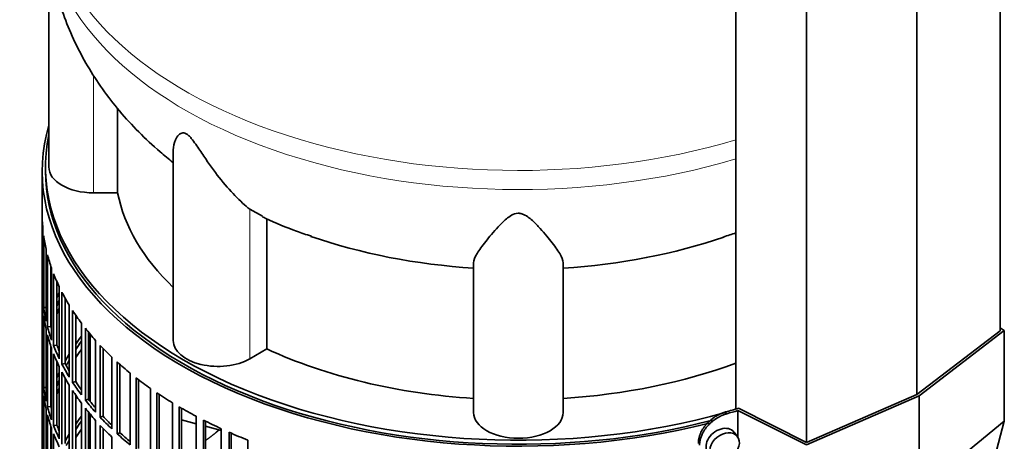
# Model space of a CAD drawing. Header units: millimetres. Extents: x 449 to 1324, y -2338 to 1809.
# Tile 7 of 30: x 1024 to 1321, y -2026 to -1899. Entities that reach past the tile are written whole.
import ezdxf

# ---------------------------------------------------------------- set-up
doc = ezdxf.new("R2010")
doc.units = ezdxf.units.MM
for name, color, linetype in [('M5X8_UNI7687', 7, 'Continuous'), ('MID_454-5', 7, 'Continuous'), ('VSI344-454_FILTR', 7, 'Continuous'), ('VSI344-454_SUPPO', 7, 'Continuous'), ('VSI344-454_TERMI', 7, 'Continuous'), ('VSI454_DIFFUSORE', 7, 'Continuous')]:
    doc.layers.add(name, color=color, linetype=linetype)

# ---------------------------------------------------------------- blocks, each defined once
blk = doc.blocks.new('SE4')
at = {"layer": 'M5X8_UNI7687', "color": 7, "linetype": 'Continuous', "lineweight": 35}
blk.add_line((1240.51, -2024.37), (1239.51, -2023.02), dxfattribs=at)
for start_param, end_param in [(0, 3.172175), (6.252603, 6.283185)]:
    blk.add_ellipse((1235.55, -2026.07), major_axis=(3.89, 3.14), ratio=0.739997, start_param=start_param, end_param=end_param, dxfattribs=at)
blk.add_ellipse((1236.6, -2027.38), major_axis=(-3.84, -3.1), ratio=0.739997, dxfattribs=at)
at = {"layer": 'MID_454-5', "color": 7, "linetype": 'Continuous', "lineweight": 35}
for p, q in [((1319.61, -1992.41), (1319.61, -1028.27)), ((1294.54, -2011.61), (1294.54, -1047.24)), ((1240, -1051.55), (1240, -2016)), ((1261.29, -2026.08), (1261.29, -1061.71))]:
    blk.add_line(p, q, dxfattribs=at)
at = {"layer": 'VSI344-454_FILTR', "color": 7, "linetype": 'Continuous', "lineweight": 35}
for p, q in [((1030.98, -1944.34), (1030.98, -2184.39)), ((1030.99, -1979.69), (1030.99, -1958.06)), ((1031.23, -1983.75), (1031.23, -1962.12)), ((1031.44, -1985.47), (1031.44, -1963.83)), ((1032.18, -1989.51), (1032.18, -1967.87)), ((1032.59, -1991.22), (1032.59, -1969.58)), ((1033.58, -1991.12), (1033.58, -1972.89)), ((1033.81, -1995.22), (1033.81, -1973.58)), ((1034.43, -1996.9), (1034.43, -1975.26)), ((1035.4, -1996.76), (1035.4, -1977.61)), ((1031.23, -1979.69), (1030.99, -1979.69)), ((1036.13, -2000.84), (1036.13, -1979.2)), ((1036.96, -2002.5), (1036.96, -1980.86)), ((1030.99, -2003.78), (1030.99, -1982.14)), ((1037.91, -2002.32), (1037.91, -1982.63)), ((1039.13, -2006.36), (1039.13, -1984.72)), ((1031.23, -2007.84), (1031.23, -1986.2)), ((1032.18, -1985.43), (1031.44, -1985.47)), ((1040.15, -2007.98), (1040.15, -1986.34)), ((1041.08, -2007.76), (1041.08, -1987.73)), ((1031.44, -2009.56), (1031.44, -1987.92)), ((1042.79, -2011.74), (1042.79, -1990.11)), ((1032.18, -2013.6), (1032.18, -1991.96)), ((1033.58, -1991.12), (1032.59, -1991.22)), ((1032.59, -2015.3), (1032.59, -1993.67)), ((1044, -2013.32), (1044, -1991.68)), ((1044.9, -2013.06), (1044.9, -1992.79)), ((1047.08, -2016.97), (1047.08, -1995.33)), ((1033.58, -2015.2), (1033.58, -1996.97)), ((1033.81, -2019.3), (1033.81, -1997.67)), ((1035.4, -1996.76), (1034.43, -1996.9)), ((1034.43, -2020.99), (1034.43, -1999.35)), ((1048.48, -2018.49), (1048.48, -1996.85)), ((1049.35, -2018.2), (1049.35, -1997.75)), ((1035.4, -2020.85), (1035.4, -2001.7)), ((1037.91, -2002.32), (1036.96, -2002.5)), ((1052, -2022), (1052, -2000.37)), ((1053.58, -2023.46), (1053.58, -2001.83)), ((1054.41, -2023.14), (1054.41, -2002.57)), ((1031.23, -2003.78), (1030.99, -2003.78)), ((1036.13, -2024.93), (1036.13, -2003.29)), ((1036.96, -2026.58), (1036.96, -2004.95)), ((1057.51, -2026.83), (1057.51, -2005.19)), ((1030.99, -2027.87), (1030.99, -2006.23)), ((1037.91, -2026.4), (1037.91, -2006.72)), ((1041.08, -2007.76), (1040.15, -2007.98)), ((1059.27, -2028.22), (1059.27, -2006.59)), ((1060.06, -2027.87), (1060.06, -2007.19)), ((1031.23, -2031.93), (1031.23, -2010.29)), ((1032.18, -2009.51), (1031.44, -2009.56)), ((1039.13, -2030.45), (1039.13, -2008.81)), ((1040.15, -2032.06), (1040.15, -2010.43)), ((1063.6, -2031.43), (1063.6, -2009.79)), ((1065.52, -2032.74), (1065.52, -2011.11)), ((1031.44, -2033.64), (1031.44, -2012.01)), ((1041.08, -2031.85), (1041.08, -2011.81)), ((1042.79, -2035.83), (1042.79, -2014.19)), ((1044.9, -2013.06), (1044, -2013.32)), ((1066.26, -2032.36), (1066.26, -2011.6)), ((1070.22, -2035.76), (1070.22, -2014.13)), ((1032.18, -2037.68), (1032.18, -2016.05)), ((1033.58, -2015.2), (1032.59, -2015.3)), ((1044, -2037.4), (1044, -2015.77)), ((1044.9, -2037.15), (1044.9, -2016.88)), ((1072.29, -2037), (1072.29, -2015.36)), ((1072.99, -2036.59), (1072.99, -2015.77)), ((1032.59, -2039.39), (1032.59, -2017.75)), ((1047.08, -2041.05), (1047.08, -2019.42)), ((1049.35, -2018.2), (1048.48, -2018.49)), ((1077.36, -2039.82), (1077.36, -2018.19)), ((1079.57, -2040.98), (1079.57, -2019.34)), ((1080.21, -2040.53), (1080.21, -2019.66)), ((1033.58, -2039.29), (1033.58, -2021.06)), ((1033.81, -2043.39), (1033.81, -2021.75)), ((1035.4, -2020.85), (1034.43, -2020.99)), ((1048.48, -2042.57), (1048.48, -2020.94)), ((1049.35, -2042.28), (1049.35, -2021.84)), ((1054.41, -2023.14), (1053.58, -2023.46)), ((1084.96, -2043.59), (1084.96, -2021.95)), ((1087.31, -2044.65), (1087.31, -2023.01)), ((1087.9, -2044.18), (1087.9, -2023.27)), ((1231.25, -2020.42), (1231.25, -2020.43)), ((1034.43, -2045.07), (1034.43, -2023.44)), ((1052, -2046.09), (1052, -2024.45)), ((1093, -2047.03), (1093, -2025.4))]:
    blk.add_line(p, q, dxfattribs=at)
for centre, major_axis, start_param, end_param in [((1174.48, -1944.34), (143.5, 0), 2.974441, 5.124237), ((1174.48, -1944.34), (142.5, 0), 3.141593, 5.135001), ((1174.48, -1957.2), (-143.5, 0), 0.010392, 0.059421), ((1174.48, -1957.2), (-143.5, 0), 0.080205, 0.129234), ((1174.48, -1957.2), (-143.5, 0), 0.150018, 0.199048), ((1174.48, -1957.2), (-143.5, 0), 0.219831, 0.268861), ((1174.48, -1978.83), (-143.5, 0), 0.010392, 0.059421), ((1174.48, -2002.92), (-143.5, 0), -0.268861, -0.248955), ((1174.48, -1957.2), (-143.5, 0), 0.289645, 0.338674), ((1174.48, -1981.28), (-143.5, 0), 0.010392, 0.059421), ((1174.48, -2002.92), (-142.5, 0), -0.242088, -0.219659), ((1174.48, -1978.83), (-143.5, 0), 0.080205, 0.129234), ((1174.48, -2002.92), (-143.5, 0), -0.199048, -0.190533), ((1174.48, -2005.37), (-142.5, 0), -0.242088, -0.219659), ((1174.48, -1957.2), (-143.5, 0), 0.359458, 0.408487), ((1174.48, -1981.28), (-143.5, 0), 0.080205, 0.129234), ((1174.48, -2002.92), (-142.5, 0), -0.160582, -0.149846), ((1174.48, -1978.83), (-143.5, 0), 0.150018, 0.199048), ((1174.48, -1981.28), (-143.5, 0), 0.150018, 0.199048), ((1174.48, -1978.83), (-142.5, 0), 0.149846, 0.160582), ((1174.48, -1957.2), (-143.5, 0), 0.429271, 0.4783), ((1174.48, -2027.01), (-143.5, 0), -0.408487, -0.377404), ((1174.48, -2027.01), (-142.5, 0), -0.391958, -0.359286), ((1174.48, -1978.83), (-143.5, 0), 0.219831, 0.268861), ((1174.48, -1981.28), (-143.5, 0), 0.219831, 0.268861), ((1174.48, -1978.83), (-142.5, 0), 0.219659, 0.242088), ((1174.48, -2027.01), (-143.5, 0), -0.338674, -0.312019), ((1174.48, -2029.46), (-142.5, 0), -0.391958, -0.359286), ((1174.48, -1957.2), (-143.5, 0), 0.499084, 0.548113), ((1174.48, -1978.83), (-143.5, 0), 0.289645, 0.338674), ((1174.48, -1978.83), (-142.5, 0), 0.289473, 0.318152), ((1174.48, -2027.01), (-142.5, 0), -0.318152, -0.297119), ((1174.48, -1957.2), (-143.5, 0), 0.568897, 0.617927), ((1174.48, -2002.92), (-143.5, 0), 0.010392, 0.059421), ((1174.48, -2027.01), (-143.5, 0), -0.268861, -0.248955), ((1174.48, -1981.28), (-143.5, 0), 0.289645, 0.338674), ((1174.48, -2005.37), (-143.5, 0), 0.010392, 0.059421), ((1174.48, -2027.01), (-142.5, 0), -0.242088, -0.219659), ((1174.48, -1978.83), (-143.5, 0), 0.359458, 0.408487), ((1174.48, -1978.83), (-142.5, 0), 0.359286, 0.391958), ((1174.48, -1957.2), (-143.5, 0), 0.63871, 0.68774), ((1174.48, -2002.92), (-143.5, 0), 0.080205, 0.129234), ((1174.48, -2027.01), (-143.5, 0), -0.199048, -0.190533), ((1174.48, -2029.46), (-142.5, 0), -0.242088, -0.219659), ((1174.48, -1981.28), (-143.5, 0), 0.359458, 0.408487), ((1174.48, -1957.2), (-143.5, 0), 0.708524, 0.757553), ((1174.48, -2005.37), (-143.5, 0), 0.080205, 0.129234), ((1174.48, -2027.01), (-142.5, 0), -0.160582, -0.149846), ((1174.48, -1978.83), (-143.5, 0), 0.429271, 0.4783), ((1174.48, -1978.83), (-142.5, 0), 0.429099, 0.464583), ((1174.48, -2002.92), (-143.5, 0), 0.150018, 0.199048), ((1174.48, -2002.92), (-142.5, 0), 0.149846, 0.160582), ((1174.48, -1981.28), (-143.5, 0), 0.429271, 0.4783), ((1174.48, -1957.2), (-143.5, 0), 0.778337, 0.827366), ((1174.48, -2005.37), (-143.5, 0), 0.150018, 0.199048), ((1174.48, -2051.09), (-143.5, 0), -0.408487, -0.377404), ((1174.48, -2051.09), (-142.5, 0), -0.391958, -0.359286), ((1174.48, -1978.83), (-143.5, 0), 0.499084, 0.548113), ((1174.48, -1978.83), (-142.5, 0), 0.498912, 0.536508), ((1174.48, -1957.2), (-143.5, 0), 0.84815, 0.897179), ((1174.48, -2002.92), (-143.5, 0), 0.219831, 0.268861), ((1174.48, -2002.92), (-142.5, 0), 0.219659, 0.242088), ((1174.48, -2053.54), (-142.5, 0), -0.391958, -0.359286), ((1174.48, -1981.28), (-143.5, 0), 0.499084, 0.548113), ((1174.48, -1978.83), (-142.5, 0), 0.568725, 0.607984), ((1174.48, -1957.2), (-143.5, 0), 0.917963, 0.966992), ((1174.48, -2005.37), (-143.5, 0), 0.219831, 0.268861), ((1174.48, -2051.09), (-143.5, 0), -0.338674, -0.312019), ((1174.48, -2051.09), (-142.5, 0), -0.318152, -0.297119), ((1174.48, -1978.83), (-143.5, 0), 0.568897, 0.617927)]:
    blk.add_ellipse(centre, major_axis=major_axis, ratio=0.57735, start_param=start_param, end_param=end_param, dxfattribs=at)
at = {"layer": 'VSI344-454_SUPPO', "color": 7, "linetype": 'Continuous', "lineweight": 35}
for p, q in [((1031.98, -1943.11), (1031.98, -1944.34)), ((1045.45, -2013.75), (1045.45, -1993.45)), ((1045.45, -2037.84), (1045.45, -2017.54)), ((1072.99, -2019.24), (1077.36, -2020.42)), ((1080.21, -2021.19), (1084.96, -2022.47))]:
    blk.add_line(p, q, dxfattribs=at)
blk.add_ellipse((1174.48, -1943.11), major_axis=(142.5, 0), ratio=0.57735, start_param=3.023053, end_param=5.165211, dxfattribs=at)
blk.add_open_spline([(1080.26, -2025.42), (1081.9, -2024.26), (1083.46, -2022.98), (1083.87, -2022.65), (1084.28, -2022.31)], degree=2, knots=[0.04620798, 0.04620798, 0.04620798, 0.125, 0.125, 0.14573255, 0.14573255, 0.14573255], dxfattribs=at)
at = {"layer": 'VSI344-454_TERMI', "color": 7, "linetype": 'Continuous', "lineweight": 35}
for p, q in [((1319.61, -1992.41), (1294.54, -2011.61)), ((1295.26, -2012.03), (1320.89, -1992.39)), ((1320.89, -1992.39), (1319.61, -1991.53)), ((1320.89, -2019.67), (1320.89, -1992.39)), ((1261.24, -2026.83), (1295.26, -2012.03)), ((1294.54, -2011.61), (1261.29, -2026.08)), ((1295.26, -2040.6), (1295.26, -2012.03)), ((1240.61, -2016.47), (1261.24, -2026.83)), ((1240.61, -2024.52), (1240.61, -2016.47)), ((1261.29, -2026.08), (1240.75, -2015.78)), ((1295.26, -2040.6), (1320.89, -2019.67)), ((1320.89, -2019.67), (1306.04, -2075.11))]:
    blk.add_line(p, q, dxfattribs=at)
at = {"layer": 'VSI344-454_TERMI', "color": 4, "linetype": 'Continuous', "lineweight": 9}
blk.add_line((1236.92, -2016.89), (1237.3, -2017.43), dxfattribs=at)
at = {"layer": 'VSI344-454_TERMI', "color": 7, "linetype": 'Continuous', "lineweight": 35}
for major_axis, start_param, end_param in [((143.5, 0), -1.120604, -1.090727), ((144.5, 0), -1.121039, -1.095444)]:
    blk.add_ellipse((1174.48, -1942.29), major_axis=major_axis, ratio=0.57735, start_param=start_param, end_param=end_param, dxfattribs=at)
for points, knots in [([(1228.69, -2026.35), (1228.7, -2026.27), (1228.7, -2026.11), (1228.71, -2025.86), (1228.73, -2025.62), (1228.76, -2025.37), (1228.8, -2025.13), (1228.85, -2024.88), (1228.91, -2024.63), (1228.98, -2024.38), (1229.05, -2024.13), (1229.14, -2023.88), (1229.23, -2023.63), (1229.4, -2023.22), (1229.67, -2022.64), (1230.09, -2021.92), (1230.58, -2021.22), (1231.13, -2020.55), (1231.74, -2019.91), (1232.39, -2019.31), (1233.09, -2018.77), (1233.73, -2018.33), (1234.32, -2017.98), (1234.83, -2017.7), (1235.34, -2017.46), (1235.86, -2017.24), (1236.39, -2017.05), (1236.74, -2016.94), (1236.92, -2016.89)], [0, 0, 0, 0, 0.021051, 0.042002, 0.062876, 0.083693, 0.104478, 0.125254, 0.146042, 0.166866, 0.187748, 0.208712, 0.229779, 0.250971, 0.313214, 0.375619, 0.438632, 0.501394, 0.564154, 0.627126, 0.689277, 0.751393, 0.793158, 0.834556, 0.875762, 0.916954, 0.958308, 1, 1, 1, 1]), ([(1237.3, -2017.43), (1237.21, -2017.45), (1237.03, -2017.5), (1236.77, -2017.59), (1236.5, -2017.68), (1236.24, -2017.78), (1235.98, -2017.88), (1235.72, -2018), (1235.46, -2018.11), (1235.21, -2018.24), (1234.95, -2018.37), (1234.7, -2018.52), (1234.44, -2018.66), (1234.03, -2018.92), (1233.46, -2019.3), (1232.77, -2019.85), (1232.12, -2020.44), (1231.51, -2021.08), (1230.96, -2021.75), (1230.47, -2022.46), (1230.05, -2023.18), (1229.74, -2023.83), (1229.51, -2024.41), (1229.35, -2024.91), (1229.23, -2025.41), (1229.14, -2025.91), (1229.08, -2026.4), (1229.08, -2026.72), (1229.07, -2026.89)], [0, 0, 0, 0, 0.020905, 0.041705, 0.062421, 0.083075, 0.103688, 0.124284, 0.144884, 0.165511, 0.186186, 0.206932, 0.227771, 0.248723, 0.310801, 0.372931, 0.435895, 0.498659, 0.561404, 0.62443, 0.686816, 0.749074, 0.79132, 0.833156, 0.874759, 0.916313, 0.958, 1, 1, 1, 1])]:
    blk.add_open_spline(points, degree=3, knots=knots, dxfattribs=at)
at = {"layer": 'VSI454_DIFFUSORE', "color": 7, "linetype": 'Continuous', "lineweight": 35}
for p, q in [((1032.98, -1878.4), (1032.98, -1943.11)), ((1053.73, -1950.91), (1053.73, -1925.5)), ((1070.47, -1937.98), (1070.47, -1995.37)), ((1053.73, -1950.91), (1046.48, -1950.91)), ((1097.39, -1957.97), (1093.51, -1955.8)), ((1098.64, -1997.92), (1098.64, -1958.68)), ((1160.98, -2017.01), (1160.98, -1971.93)), ((1187.98, -2017.01), (1187.98, -1971.93)), ((1098.64, -1997.92), (1093.51, -2000.88))]:
    blk.add_line(p, q, dxfattribs=at)
at = {"layer": 'VSI454_DIFFUSORE', "color": 4, "linetype": 'Continuous', "lineweight": 9}
for p, q in [((1046.48, -1950.91), (1046.48, -1915.46)), ((1093.51, -2000.88), (1093.51, -1955.8))]:
    blk.add_line(p, q, dxfattribs=at)
for centre, major_axis, start_param, end_param in [((1174.48, -1862.04), (142.25, 0), 3.141599, 5.19104), ((1174.48, -1867.79), (-142.25, 0), 0, 2.049447)]:
    blk.add_ellipse(centre, major_axis=major_axis, ratio=0.57735, start_param=start_param, end_param=end_param, dxfattribs=at)
at = {"layer": 'VSI454_DIFFUSORE', "color": 7, "linetype": 'Continuous', "lineweight": 35}
for centre, major_axis, start_param, end_param in [((1046.48, -1943.11), (13.5, 0), 3.141603, 4.712389), ((1174.48, -1943.11), (-121.5, 0), 0.111341, 0.543224), ((1174.48, -1903.87), (-121.5, 0), 1.030494, 1.459455), ((1174.48, -1903.87), (121.5, 0), 4.82373, 5.246672), ((1083.97, -1995.37), (13.5, 0), 3.141603, 5.497787), ((1174.48, -1943.11), (-121.5, 0), 0.896739, 1.459455), ((1174.48, -1943.11), (121.5, 0), 4.82373, 5.281941), ((1174.48, -2017.01), (13.5, 0), 3.141593, 6.283185)]:
    blk.add_ellipse(centre, major_axis=major_axis, ratio=0.57735, start_param=start_param, end_param=end_param, dxfattribs=at)
for points, knots in [([(1032.28, -1867.83), (1032.31, -1870.29), (1032.38, -1874.87), (1033.39, -1882.6), (1035.13, -1890.44), (1037.6, -1898.13), (1040.76, -1905.59), (1044.6, -1912.79), (1049.1, -1919.72), (1054.25, -1926.36), (1060.06, -1932.7), (1065.49, -1937.72), (1069.08, -1940.75), (1070.39, -1941.79)], [0, 0, 0, 0, 0.072707, 0.1603891, 0.2478188, 0.3353361, 0.4232923, 0.5120509, 0.6019829, 0.6934542, 0.786799, 0.8822781, 0.9360896, 0.9360896, 0.9360896, 0.9360896]), ([(1093.51, -1955.8), (1092.15, -1954.73), (1090.64, -1953.36), (1087.52, -1950.13), (1085.92, -1948.28), (1082.78, -1944.29), (1081.24, -1942.13), (1078.88, -1938.65), (1078.09, -1937.45), (1076.83, -1935.66), (1076.4, -1935.07), (1075.67, -1934.21), (1075.42, -1933.94), (1074.89, -1933.44), (1074.62, -1933.23), (1073.84, -1932.81), (1073.4, -1932.81), (1072.71, -1933.01), (1072.44, -1933.21), (1071.73, -1933.86), (1071.41, -1934.4), (1070.69, -1935.93), (1070.47, -1936.97), (1070.47, -1937.99)], [0, 0, 0, 0, 0.125, 0.125, 0.25, 0.25, 0.375, 0.375, 0.4375, 0.4375, 0.46875, 0.46875, 0.484375, 0.484375, 0.5, 0.5, 0.53125, 0.53125, 0.5625, 0.5625, 0.625, 0.625, 0.7378424, 0.7378424, 0.7378424, 0.7378424]), ([(1187.98, -1971.93), (1187.98, -1971.19), (1187.58, -1970.28), (1186.28, -1968.11), (1185.37, -1966.86), (1183.21, -1964.13), (1181.98, -1962.63), (1179.74, -1960.25), (1178.95, -1959.43), (1177.54, -1958.28), (1177.04, -1957.91), (1176.15, -1957.44), (1175.83, -1957.3), (1175.13, -1957.1), (1174.76, -1957.05), (1173.64, -1957.08), (1172.95, -1957.35), (1171.8, -1957.99), (1171.31, -1958.37), (1169.92, -1959.53), (1169.14, -1960.33), (1166.95, -1962.67), (1165.7, -1964.18), (1163.55, -1966.9), (1162.67, -1968.12), (1161.38, -1970.27), (1160.98, -1971.2), (1160.98, -1971.93)], [0, 0, 0, 0, 0.125, 0.125, 0.25, 0.25, 0.375, 0.375, 0.4375, 0.4375, 0.46875, 0.46875, 0.484375, 0.484375, 0.5, 0.5, 0.53125, 0.53125, 0.5625, 0.5625, 0.625, 0.625, 0.75, 0.75, 0.875, 0.875, 1, 1, 1, 1]), ([(1097.33, -1958.09), (1097.72, -1958.28), (1100.84, -1959.84), (1106.11, -1961.97), (1110.46, -1963.44), (1112.1, -1963.99)], [0, 0, 0, 0, 0.075438, 0.707549, 1, 1, 1, 1])]:
    blk.add_open_spline(points, degree=3, knots=knots, dxfattribs=at)
blk.add_open_spline([(1236.19, -1964.21), (1237.59, -1963.76), (1238.79, -1963.36), (1240, -1962.94)], degree=3, dxfattribs=at)

msp = doc.modelspace()

# ---------------------------------------------------------------- block references
msp.add_blockref('SE4', (0, 0))

doc.saveas('drawing.dxf')
